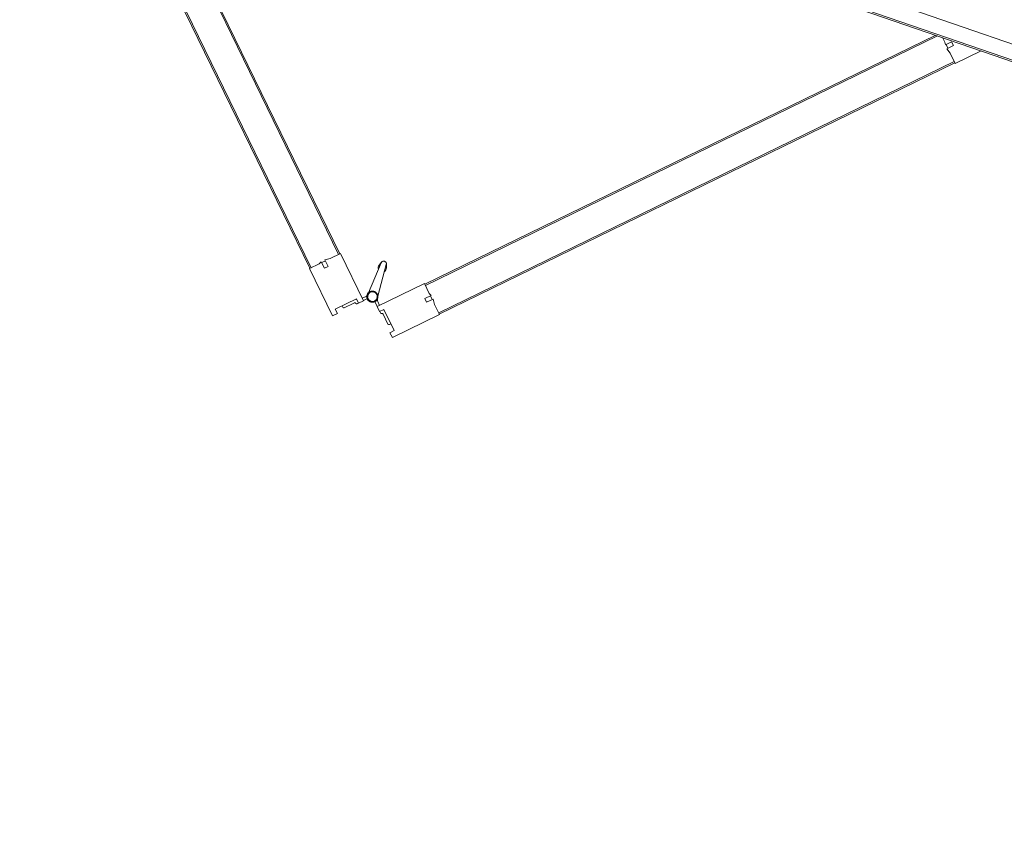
# Model space of a CAD drawing. Header units: millimetres. Extents: x 1512 to 2105, y 794 to 1149.
# Tile 94 of 256: x 1831.59 to 1833.02, y 849.69 to 850.86. Entities that reach past the tile are written whole.
import ezdxf

# ---------------------------------------------------------------- set-up
doc = ezdxf.new("R2010")
doc.units = ezdxf.units.MM
doc.layers.add('A-DOOR', color=31, linetype='Continuous', lineweight=9)

# ---------------------------------------------------------------- blocks, each defined once
blk = doc.blocks.new('5-panel_Bi-fold_external_door_10806 - Type 1-235262-دوم')
at = {"layer": 'A-DOOR'}
for p, q in [((2.581, -0.0516), (-2.331, -0.0516)), ((-2.331, -0.0737), (2.581, -0.0737)), ((-2.331, -0.0759), (2.581, -0.0759)), ((-2.2239, -0.0757), (-1.6432, -0.6565)), ((-2.2211, -0.0757), (-1.6417, -0.655)), ((-0.9303, -0.0755), (-1.5114, -0.6566)), ((-0.9275, -0.0755), (-1.51, -0.658)), ((-0.9199, -0.0755), (-0.9147, -0.0807)), ((-0.9147, -0.0807), (-0.9126, -0.0842)), ((-0.9126, -0.0842), (-0.9055, -0.0771)), ((-0.9118, -0.0835), (-0.9076, -0.0877)), ((-0.9012, -0.0814), (-0.9086, -0.0887)), ((-0.9055, -0.0771), (-0.9012, -0.0814)), ((-0.8905, -0.1049), (-0.861, -0.0755)), ((-0.9086, -0.0887), (-0.902, -0.0933)), ((-0.902, -0.0933), (-0.8905, -0.1049)), ((-2.262, -0.1027), (-1.6757, -0.689)), ((-2.2606, -0.1012), (-1.6743, -0.6876)), ((-0.8926, -0.1027), (-1.4789, -0.6891)), ((-0.8912, -0.1042), (-1.4775, -0.6905)), ((-0.8926, -0.1027), (-0.8912, -0.1042)), ((-1.641, -0.6543), (-1.6526, -0.6659)), ((-1.5873, -0.7081), (-1.641, -0.6543)), ((-1.5811, -0.648), (-1.5844, -0.695)), ((-1.5809, -0.647), (-1.5827, -0.6523)), ((-1.5827, -0.6523), (-1.5809, -0.647)), ((-1.5811, -0.648), (-1.5827, -0.6523)), ((-1.581, -0.6474), (-1.5809, -0.647)), ((-1.5714, -0.6523), (-1.5733, -0.647)), ((-1.5732, -0.6474), (-1.5733, -0.647)), ((-1.5733, -0.647), (-1.5714, -0.6523)), ((-1.5731, -0.648), (-1.5714, -0.6523)), ((-1.5698, -0.695), (-1.5731, -0.648)), ((-1.6526, -0.6659), (-1.6592, -0.6705)), ((-1.6417, -0.655), (-1.6432, -0.6565)), ((-1.5121, -0.6558), (-1.5659, -0.7096)), ((-1.501, -0.667), (-1.5121, -0.6558)), ((-1.51, -0.658), (-1.5114, -0.6566)), ((-1.4974, -0.6691), (-1.501, -0.667)), ((-1.6652, -0.6785), (-1.6764, -0.6897)), ((-1.6632, -0.675), (-1.6652, -0.6785)), ((-1.6561, -0.6821), (-1.6632, -0.675)), ((-1.6582, -0.6715), (-1.6624, -0.6757)), ((-1.6592, -0.6705), (-1.6518, -0.6779)), ((-1.6518, -0.6779), (-1.6561, -0.6821)), ((-1.5045, -0.6762), (-1.4974, -0.6691)), ((-1.5003, -0.6804), (-1.5045, -0.6762)), ((-1.493, -0.6731), (-1.5003, -0.6804)), ((-1.4939, -0.6741), (-1.4982, -0.6698)), ((-1.4883, -0.6797), (-1.493, -0.6731)), ((-1.4768, -0.6912), (-1.4883, -0.6797)), ((-1.6764, -0.6897), (-1.6227, -0.7434)), ((-1.6743, -0.6876), (-1.6757, -0.689)), ((-1.5305, -0.7449), (-1.4768, -0.6912)), ((-1.4775, -0.6905), (-1.4789, -0.6891)), ((-1.6219, -0.7328), (-1.5979, -0.7088)), ((-1.5979, -0.7088), (-1.593, -0.7137)), ((-1.593, -0.7137), (-1.5873, -0.7081)), ((-1.5858, -0.701), (-1.5901, -0.7052)), ((-1.5875, -0.7079), (-1.5821, -0.7025)), ((-1.5713, -0.7039), (-1.5657, -0.7094)), ((-1.5631, -0.7068), (-1.5673, -0.7025)), ((-1.5659, -0.7096), (-1.5602, -0.7153)), ((-1.5602, -0.7153), (-1.5553, -0.7103)), ((-1.5553, -0.7103), (-1.5312, -0.7343)), ((-1.6142, -0.7251), (-1.6124, -0.7268)), ((-1.6142, -0.7251), (-1.6124, -0.7268)), ((-1.6142, -0.7251), (-1.6124, -0.7268)), ((-1.6103, -0.7268), (-1.5992, -0.7157)), ((-1.5946, -0.715), (-1.5931, -0.7136)), ((-1.56, -0.7151), (-1.5586, -0.7165)), ((-1.554, -0.7173), (-1.5429, -0.7284)), ((-1.6227, -0.7434), (-1.617, -0.7378)), ((-1.617, -0.7378), (-1.6219, -0.7328)), ((-1.5407, -0.7284), (-1.539, -0.7266)), ((-1.5407, -0.7284), (-1.539, -0.7266)), ((-1.5407, -0.7284), (-1.539, -0.7266)), ((-1.5312, -0.7343), (-1.5362, -0.7393)), ((-1.5362, -0.7393), (-1.5305, -0.7449))]:
    blk.add_line(p, q, dxfattribs=at)
at = {"layer": 'A-DOOR', "flags": 128}
for points in [[(-1.5771, -0.6903), (-1.5774, -0.6903), (-1.5777, -0.6904), (-1.578, -0.6904), (-1.5784, -0.6904), (-1.5787, -0.6905), (-1.579, -0.6906), (-1.5793, -0.6907), (-1.5796, -0.6907), (-1.5799, -0.6909), (-1.5802, -0.691), (-1.5805, -0.6911), (-1.5808, -0.6912), (-1.5811, -0.6914), (-1.5813, -0.6916), (-1.5816, -0.6917), (-1.5819, -0.6919), (-1.5821, -0.6921), (-1.5824, -0.6923), (-1.5826, -0.6925), (-1.5828, -0.6928), (-1.583, -0.693), (-1.5832, -0.6932), (-1.5834, -0.6935), (-1.5836, -0.6938), (-1.5838, -0.694), (-1.584, -0.6943), (-1.5841, -0.6946), (-1.5843, -0.6949), (-1.5844, -0.6951), (-1.5845, -0.6954), (-1.5846, -0.6957), (-1.5847, -0.696), (-1.5848, -0.6964), (-1.5849, -0.6967), (-1.585, -0.697), (-1.585, -0.6973), (-1.585, -0.6976), (-1.5851, -0.6979), (-1.5851, -0.6983), (-1.5851, -0.6986), (-1.5851, -0.6989), (-1.585, -0.6992), (-1.585, -0.6995), (-1.5849, -0.6998), (-1.5849, -0.7002), (-1.5848, -0.7005), (-1.5847, -0.7008), (-1.5846, -0.7011)], [(-1.5771, -0.6903), (-1.5774, -0.6903), (-1.5777, -0.6904), (-1.578, -0.6904), (-1.5784, -0.6904), (-1.5787, -0.6905), (-1.579, -0.6906), (-1.5793, -0.6907), (-1.5796, -0.6907), (-1.5799, -0.6909), (-1.5802, -0.691), (-1.5805, -0.6911), (-1.5808, -0.6912), (-1.5811, -0.6914), (-1.5813, -0.6916), (-1.5816, -0.6917), (-1.5819, -0.6919), (-1.5821, -0.6921), (-1.5824, -0.6923), (-1.5826, -0.6925), (-1.5828, -0.6928), (-1.583, -0.693), (-1.5832, -0.6932), (-1.5834, -0.6935), (-1.5836, -0.6938), (-1.5838, -0.694), (-1.584, -0.6943), (-1.5841, -0.6946), (-1.5843, -0.6949), (-1.5844, -0.6951), (-1.5845, -0.6954), (-1.5846, -0.6957), (-1.5847, -0.696), (-1.5848, -0.6964), (-1.5849, -0.6967), (-1.585, -0.697), (-1.585, -0.6973), (-1.585, -0.6976), (-1.5851, -0.6979), (-1.5851, -0.6983), (-1.5851, -0.6986), (-1.5851, -0.6989), (-1.585, -0.6992), (-1.585, -0.6995), (-1.5849, -0.6998), (-1.5849, -0.7002), (-1.5848, -0.7005), (-1.5847, -0.7008), (-1.5846, -0.7011), (-1.5845, -0.7014), (-1.5844, -0.7017), (-1.5842, -0.702), (-1.5841, -0.7022), (-1.5839, -0.7025), (-1.5837, -0.7028), (-1.5836, -0.7031), (-1.5834, -0.7033), (-1.5832, -0.7036), (-1.5829, -0.7038), (-1.5827, -0.704), (-1.5825, -0.7042), (-1.5822, -0.7045), (-1.582, -0.7047), (-1.5817, -0.7048), (-1.5815, -0.705), (-1.5812, -0.7052), (-1.5809, -0.7054), (-1.5806, -0.7055), (-1.5804, -0.7056), (-1.5801, -0.7058), (-1.5798, -0.7059), (-1.5795, -0.706), (-1.5792, -0.7061), (-1.5788, -0.7061), (-1.5785, -0.7062), (-1.5782, -0.7063), (-1.5779, -0.7063), (-1.5776, -0.7063), (-1.5773, -0.7063), (-1.5771, -0.7063)], [(-1.5771, -0.6903), (-1.5774, -0.6903), (-1.5777, -0.6904), (-1.578, -0.6904), (-1.5784, -0.6904), (-1.5787, -0.6905), (-1.579, -0.6906), (-1.5793, -0.6907), (-1.5796, -0.6907), (-1.5799, -0.6909), (-1.5802, -0.691), (-1.5805, -0.6911), (-1.5808, -0.6912), (-1.5811, -0.6914), (-1.5813, -0.6916), (-1.5816, -0.6917), (-1.5819, -0.6919), (-1.5821, -0.6921), (-1.5824, -0.6923), (-1.5826, -0.6925), (-1.5828, -0.6928), (-1.583, -0.693), (-1.5832, -0.6932), (-1.5834, -0.6935), (-1.5836, -0.6938), (-1.5838, -0.694), (-1.584, -0.6943), (-1.5841, -0.6946), (-1.5843, -0.6949), (-1.5844, -0.6951), (-1.5845, -0.6954), (-1.5846, -0.6957), (-1.5847, -0.696), (-1.5848, -0.6964), (-1.5849, -0.6967), (-1.585, -0.697), (-1.585, -0.6973), (-1.585, -0.6976), (-1.5851, -0.6979), (-1.5851, -0.6983), (-1.5851, -0.6986), (-1.5851, -0.6989), (-1.585, -0.6992), (-1.585, -0.6995), (-1.5849, -0.6998), (-1.5849, -0.7002), (-1.5848, -0.7005), (-1.5847, -0.7008), (-1.5846, -0.7011)], [(-1.5771, -0.6903), (-1.5774, -0.6903), (-1.5777, -0.6904), (-1.578, -0.6904), (-1.5784, -0.6904), (-1.5787, -0.6905), (-1.579, -0.6906), (-1.5793, -0.6907), (-1.5796, -0.6907), (-1.5799, -0.6909), (-1.5802, -0.691), (-1.5805, -0.6911), (-1.5808, -0.6912), (-1.5811, -0.6914), (-1.5813, -0.6916), (-1.5816, -0.6917), (-1.5819, -0.6919), (-1.5821, -0.6921), (-1.5824, -0.6923), (-1.5826, -0.6925), (-1.5828, -0.6928), (-1.583, -0.693), (-1.5832, -0.6932), (-1.5834, -0.6935), (-1.5836, -0.6938), (-1.5838, -0.694), (-1.584, -0.6943), (-1.5841, -0.6946), (-1.5843, -0.6949), (-1.5844, -0.6951), (-1.5845, -0.6954), (-1.5846, -0.6957), (-1.5847, -0.696), (-1.5848, -0.6964), (-1.5849, -0.6967), (-1.585, -0.697), (-1.585, -0.6973), (-1.585, -0.6976), (-1.5851, -0.6979), (-1.5851, -0.6983), (-1.5851, -0.6986), (-1.5851, -0.6989), (-1.585, -0.6992), (-1.585, -0.6995), (-1.5849, -0.6998), (-1.5849, -0.7002), (-1.5848, -0.7005), (-1.5847, -0.7008), (-1.5846, -0.7011)], [(-1.5771, -0.6903), (-1.5774, -0.6903), (-1.5777, -0.6904), (-1.578, -0.6904), (-1.5784, -0.6904), (-1.5787, -0.6905), (-1.579, -0.6906), (-1.5793, -0.6907), (-1.5796, -0.6907), (-1.5799, -0.6909), (-1.5802, -0.691), (-1.5805, -0.6911), (-1.5808, -0.6912), (-1.5811, -0.6914), (-1.5813, -0.6916), (-1.5816, -0.6917), (-1.5819, -0.6919), (-1.5821, -0.6921), (-1.5824, -0.6923), (-1.5826, -0.6925), (-1.5828, -0.6928), (-1.583, -0.693), (-1.5832, -0.6932), (-1.5834, -0.6935), (-1.5836, -0.6938), (-1.5838, -0.694), (-1.584, -0.6943), (-1.5841, -0.6946), (-1.5843, -0.6949), (-1.5844, -0.6951), (-1.5845, -0.6954), (-1.5846, -0.6957), (-1.5847, -0.696), (-1.5848, -0.6964), (-1.5849, -0.6967), (-1.585, -0.697), (-1.585, -0.6973), (-1.585, -0.6976), (-1.5851, -0.6979), (-1.5851, -0.6983), (-1.5851, -0.6986), (-1.5851, -0.6989), (-1.585, -0.6992), (-1.585, -0.6995), (-1.5849, -0.6998), (-1.5849, -0.7002), (-1.5848, -0.7005), (-1.5847, -0.7008), (-1.5846, -0.7011)], [(-1.5845, -0.6954), (-1.5846, -0.6957), (-1.5847, -0.696), (-1.5848, -0.6964), (-1.5849, -0.6967), (-1.585, -0.697), (-1.585, -0.6973), (-1.585, -0.6976), (-1.5851, -0.6979), (-1.5851, -0.6983), (-1.5851, -0.6986), (-1.5851, -0.6989), (-1.585, -0.6992), (-1.585, -0.6995), (-1.5849, -0.6998), (-1.5849, -0.7002), (-1.5848, -0.7005), (-1.5847, -0.7008), (-1.5846, -0.7011)], [(-1.5845, -0.6954), (-1.5846, -0.6957), (-1.5847, -0.696), (-1.5848, -0.6964), (-1.5849, -0.6967), (-1.585, -0.697), (-1.585, -0.6973), (-1.585, -0.6976), (-1.5851, -0.6979), (-1.5851, -0.6983), (-1.5851, -0.6986), (-1.5851, -0.6989), (-1.585, -0.6992), (-1.585, -0.6995), (-1.5849, -0.6998), (-1.5849, -0.7002), (-1.5848, -0.7005), (-1.5847, -0.7008), (-1.5846, -0.7011)], [(-1.5845, -0.6954), (-1.5846, -0.6957), (-1.5847, -0.696), (-1.5848, -0.6964), (-1.5849, -0.6967), (-1.585, -0.697), (-1.585, -0.6973), (-1.585, -0.6976), (-1.5851, -0.6979), (-1.5851, -0.6983), (-1.5851, -0.6986), (-1.5851, -0.6989), (-1.585, -0.6992), (-1.585, -0.6995), (-1.5849, -0.6998), (-1.5849, -0.7002), (-1.5848, -0.7005), (-1.5847, -0.7008), (-1.5846, -0.7011)], [(-1.5845, -0.6954), (-1.5846, -0.6957), (-1.5847, -0.696), (-1.5848, -0.6964), (-1.5849, -0.6967), (-1.585, -0.697), (-1.585, -0.6973), (-1.585, -0.6976), (-1.5851, -0.6979), (-1.5851, -0.6983), (-1.5851, -0.6986), (-1.5851, -0.6989), (-1.585, -0.6992), (-1.585, -0.6995), (-1.5849, -0.6998), (-1.5849, -0.7002), (-1.5848, -0.7005), (-1.5847, -0.7008), (-1.5846, -0.7011)], [(-1.5845, -0.6954), (-1.5846, -0.6957), (-1.5847, -0.696), (-1.5848, -0.6964), (-1.5849, -0.6967), (-1.585, -0.697), (-1.585, -0.6973), (-1.585, -0.6976), (-1.5851, -0.6979), (-1.5851, -0.6983), (-1.5851, -0.6986), (-1.5851, -0.6989), (-1.585, -0.6992), (-1.585, -0.6995), (-1.5849, -0.6998), (-1.5849, -0.7002), (-1.5848, -0.7005), (-1.5847, -0.7008), (-1.5846, -0.7011)], [(-1.5845, -0.6954), (-1.5846, -0.6957), (-1.5847, -0.696), (-1.5848, -0.6964), (-1.5849, -0.6967), (-1.585, -0.697), (-1.585, -0.6973), (-1.585, -0.6976), (-1.5851, -0.6979), (-1.5851, -0.6983), (-1.5851, -0.6986), (-1.5851, -0.6989), (-1.585, -0.6992), (-1.585, -0.6995), (-1.5849, -0.6998), (-1.5849, -0.7002), (-1.5848, -0.7005), (-1.5847, -0.7008), (-1.5846, -0.7011)], [(-1.5845, -0.6954), (-1.5846, -0.6957), (-1.5847, -0.696), (-1.5848, -0.6964), (-1.5849, -0.6967), (-1.585, -0.697), (-1.585, -0.6973), (-1.585, -0.6976), (-1.5851, -0.6979), (-1.5851, -0.6983), (-1.5851, -0.6986), (-1.5851, -0.6989), (-1.585, -0.6992), (-1.585, -0.6995), (-1.5849, -0.6998), (-1.5849, -0.7002), (-1.5848, -0.7005), (-1.5847, -0.7008), (-1.5846, -0.7011)], [(-1.5845, -0.6954), (-1.5846, -0.6957), (-1.5847, -0.696), (-1.5848, -0.6964), (-1.5849, -0.6967), (-1.585, -0.697), (-1.585, -0.6973), (-1.585, -0.6976), (-1.5851, -0.6979), (-1.5851, -0.6983), (-1.5851, -0.6986), (-1.5851, -0.6989), (-1.585, -0.6992), (-1.585, -0.6995), (-1.5849, -0.6998), (-1.5849, -0.7002), (-1.5848, -0.7005), (-1.5847, -0.7008), (-1.5846, -0.7011)], [(-1.5845, -0.6954), (-1.5846, -0.6957), (-1.5847, -0.696), (-1.5848, -0.6964), (-1.5849, -0.6967), (-1.585, -0.697), (-1.585, -0.6973), (-1.585, -0.6976), (-1.5851, -0.6979), (-1.5851, -0.6983), (-1.5851, -0.6986), (-1.5851, -0.6989), (-1.585, -0.6992), (-1.585, -0.6995), (-1.5849, -0.6998), (-1.5849, -0.7002), (-1.5848, -0.7005), (-1.5847, -0.7008), (-1.5846, -0.7011)], [(-1.5741, -0.6909), (-1.5744, -0.6908), (-1.5747, -0.6907), (-1.575, -0.6906), (-1.5753, -0.6905), (-1.5756, -0.6905), (-1.576, -0.6904), (-1.5763, -0.6904), (-1.5766, -0.6904), (-1.5769, -0.6903), (-1.5771, -0.6903)], [(-1.5771, -0.7063), (-1.5768, -0.7063), (-1.5764, -0.7063), (-1.5761, -0.7063), (-1.5758, -0.7062), (-1.5755, -0.7062), (-1.5752, -0.7061), (-1.5749, -0.706), (-1.5746, -0.7059), (-1.5743, -0.7058), (-1.574, -0.7057), (-1.5737, -0.7056), (-1.5734, -0.7054), (-1.5731, -0.7053), (-1.5728, -0.7051), (-1.5726, -0.7049), (-1.5723, -0.7048), (-1.5721, -0.7046), (-1.5718, -0.7044), (-1.5716, -0.7041), (-1.5713, -0.7039), (-1.5711, -0.7037), (-1.5709, -0.7034), (-1.5707, -0.7032), (-1.5705, -0.7029), (-1.5704, -0.7027), (-1.5702, -0.7024), (-1.57, -0.7021), (-1.5699, -0.7018), (-1.5697, -0.7015), (-1.5696, -0.7012), (-1.5695, -0.7009), (-1.5694, -0.7006), (-1.5693, -0.7003), (-1.5693, -0.7), (-1.5692, -0.6997), (-1.5692, -0.6994), (-1.5691, -0.6991), (-1.5691, -0.6987), (-1.5691, -0.6984), (-1.5691, -0.6981), (-1.5691, -0.6978), (-1.5691, -0.6975), (-1.5692, -0.6972), (-1.5692, -0.6968), (-1.5693, -0.6965), (-1.5694, -0.6962), (-1.5695, -0.6959), (-1.5696, -0.6956), (-1.5697, -0.6953), (-1.5698, -0.695), (-1.5699, -0.6947), (-1.5701, -0.6944), (-1.5703, -0.6942), (-1.5704, -0.6939), (-1.5706, -0.6936), (-1.5708, -0.6934), (-1.571, -0.6931), (-1.5712, -0.6929), (-1.5714, -0.6927), (-1.5717, -0.6924), (-1.5719, -0.6922), (-1.5722, -0.692), (-1.5724, -0.6918), (-1.5727, -0.6917), (-1.573, -0.6915), (-1.5732, -0.6913), (-1.5735, -0.6912), (-1.5738, -0.691), (-1.5741, -0.6909), (-1.5744, -0.6908), (-1.5747, -0.6907), (-1.575, -0.6906), (-1.5753, -0.6905), (-1.5756, -0.6905), (-1.576, -0.6904), (-1.5763, -0.6904), (-1.5766, -0.6904), (-1.5769, -0.6903), (-1.5771, -0.6903)], [(-1.5741, -0.6909), (-1.5744, -0.6908), (-1.5747, -0.6907), (-1.575, -0.6906), (-1.5753, -0.6905), (-1.5756, -0.6905), (-1.576, -0.6904), (-1.5763, -0.6904), (-1.5766, -0.6904), (-1.5769, -0.6903), (-1.5771, -0.6903)], [(-1.5741, -0.6909), (-1.5744, -0.6908), (-1.5747, -0.6907), (-1.575, -0.6906), (-1.5753, -0.6905), (-1.5756, -0.6905), (-1.576, -0.6904), (-1.5763, -0.6904), (-1.5766, -0.6904), (-1.5769, -0.6903), (-1.5771, -0.6903)], [(-1.5741, -0.6909), (-1.5744, -0.6908), (-1.5747, -0.6907), (-1.575, -0.6906), (-1.5753, -0.6905), (-1.5756, -0.6905), (-1.576, -0.6904), (-1.5763, -0.6904), (-1.5766, -0.6904), (-1.5769, -0.6903), (-1.5771, -0.6903)], [(-1.5771, -0.7063), (-1.5768, -0.7063), (-1.5764, -0.7063), (-1.5761, -0.7063), (-1.5758, -0.7062), (-1.5755, -0.7062), (-1.5752, -0.7061), (-1.5749, -0.706), (-1.5746, -0.7059), (-1.5743, -0.7058), (-1.574, -0.7057), (-1.5737, -0.7056), (-1.5734, -0.7054), (-1.5731, -0.7053), (-1.5728, -0.7051), (-1.5726, -0.7049), (-1.5723, -0.7048), (-1.5721, -0.7046), (-1.5718, -0.7044), (-1.5716, -0.7041), (-1.5713, -0.7039), (-1.5711, -0.7037), (-1.5709, -0.7034), (-1.5707, -0.7032), (-1.5705, -0.7029), (-1.5704, -0.7027), (-1.5702, -0.7024), (-1.57, -0.7021), (-1.5699, -0.7018), (-1.5697, -0.7015), (-1.5696, -0.7012), (-1.5695, -0.7009), (-1.5694, -0.7006), (-1.5693, -0.7003), (-1.5693, -0.7), (-1.5692, -0.6997), (-1.5692, -0.6994), (-1.5691, -0.6991), (-1.5691, -0.6987), (-1.5691, -0.6984), (-1.5691, -0.6981), (-1.5691, -0.6978), (-1.5691, -0.6975), (-1.5692, -0.6972), (-1.5692, -0.6968), (-1.5693, -0.6965), (-1.5694, -0.6962), (-1.5695, -0.6959), (-1.5696, -0.6956), (-1.5697, -0.6953), (-1.5698, -0.695), (-1.5699, -0.6947), (-1.5701, -0.6944), (-1.5703, -0.6942), (-1.5704, -0.6939), (-1.5706, -0.6936), (-1.5708, -0.6934), (-1.571, -0.6931), (-1.5712, -0.6929), (-1.5714, -0.6927), (-1.5717, -0.6924), (-1.5719, -0.6922), (-1.5722, -0.692), (-1.5724, -0.6918), (-1.5727, -0.6917), (-1.573, -0.6915), (-1.5732, -0.6913), (-1.5735, -0.6912), (-1.5738, -0.691)], [(-1.5771, -0.7063), (-1.5768, -0.7063), (-1.5764, -0.7063), (-1.5761, -0.7063), (-1.5758, -0.7062), (-1.5755, -0.7062), (-1.5752, -0.7061), (-1.5749, -0.706), (-1.5746, -0.7059), (-1.5743, -0.7058), (-1.574, -0.7057), (-1.5737, -0.7056), (-1.5734, -0.7054), (-1.5731, -0.7053), (-1.5728, -0.7051), (-1.5726, -0.7049), (-1.5723, -0.7048), (-1.5721, -0.7046), (-1.5718, -0.7044), (-1.5716, -0.7041), (-1.5713, -0.7039), (-1.5711, -0.7037), (-1.5709, -0.7034), (-1.5707, -0.7032), (-1.5705, -0.7029), (-1.5704, -0.7027), (-1.5702, -0.7024), (-1.57, -0.7021), (-1.5699, -0.7018), (-1.5697, -0.7015), (-1.5696, -0.7012), (-1.5695, -0.7009), (-1.5694, -0.7006), (-1.5693, -0.7003), (-1.5693, -0.7), (-1.5692, -0.6997), (-1.5692, -0.6994), (-1.5691, -0.6991), (-1.5691, -0.6987), (-1.5691, -0.6984), (-1.5691, -0.6981), (-1.5691, -0.6978), (-1.5691, -0.6975), (-1.5692, -0.6972), (-1.5692, -0.6968), (-1.5693, -0.6965), (-1.5694, -0.6962), (-1.5695, -0.6959), (-1.5696, -0.6956), (-1.5697, -0.6953), (-1.5698, -0.695), (-1.5699, -0.6947), (-1.5701, -0.6944), (-1.5703, -0.6942), (-1.5704, -0.6939), (-1.5706, -0.6936), (-1.5708, -0.6934), (-1.571, -0.6931), (-1.5712, -0.6929), (-1.5714, -0.6927), (-1.5717, -0.6924), (-1.5719, -0.6922), (-1.5722, -0.692), (-1.5724, -0.6918), (-1.5727, -0.6917), (-1.573, -0.6915), (-1.5732, -0.6913), (-1.5735, -0.6912), (-1.5738, -0.691)], [(-1.5771, -0.7063), (-1.5768, -0.7063), (-1.5764, -0.7063), (-1.5761, -0.7063), (-1.5758, -0.7062), (-1.5755, -0.7062), (-1.5752, -0.7061), (-1.5749, -0.706), (-1.5746, -0.7059), (-1.5743, -0.7058), (-1.574, -0.7057), (-1.5737, -0.7056), (-1.5734, -0.7054), (-1.5731, -0.7053), (-1.5728, -0.7051), (-1.5726, -0.7049), (-1.5723, -0.7048), (-1.5721, -0.7046), (-1.5718, -0.7044), (-1.5716, -0.7041), (-1.5713, -0.7039), (-1.5711, -0.7037), (-1.5709, -0.7034), (-1.5707, -0.7032), (-1.5705, -0.7029), (-1.5704, -0.7027), (-1.5702, -0.7024), (-1.57, -0.7021), (-1.5699, -0.7018), (-1.5697, -0.7015), (-1.5696, -0.7012), (-1.5695, -0.7009), (-1.5694, -0.7006), (-1.5693, -0.7003), (-1.5693, -0.7), (-1.5692, -0.6997), (-1.5692, -0.6994), (-1.5691, -0.6991), (-1.5691, -0.6987), (-1.5691, -0.6984), (-1.5691, -0.6981), (-1.5691, -0.6978), (-1.5691, -0.6975), (-1.5692, -0.6972), (-1.5692, -0.6968), (-1.5693, -0.6965), (-1.5694, -0.6962), (-1.5695, -0.6959), (-1.5696, -0.6956), (-1.5697, -0.6953), (-1.5698, -0.695), (-1.5699, -0.6947), (-1.5701, -0.6944), (-1.5703, -0.6942), (-1.5704, -0.6939), (-1.5706, -0.6936), (-1.5708, -0.6934), (-1.571, -0.6931), (-1.5712, -0.6929), (-1.5714, -0.6927), (-1.5717, -0.6924), (-1.5719, -0.6922), (-1.5722, -0.692), (-1.5724, -0.6918), (-1.5727, -0.6917), (-1.573, -0.6915), (-1.5732, -0.6913), (-1.5735, -0.6912), (-1.5738, -0.691)], [(-1.5771, -0.7063), (-1.5768, -0.7063), (-1.5764, -0.7063), (-1.5761, -0.7063), (-1.5758, -0.7062), (-1.5755, -0.7062), (-1.5752, -0.7061), (-1.5749, -0.706), (-1.5746, -0.7059), (-1.5743, -0.7058), (-1.574, -0.7057), (-1.5737, -0.7056), (-1.5734, -0.7054), (-1.5731, -0.7053), (-1.5728, -0.7051), (-1.5726, -0.7049), (-1.5723, -0.7048), (-1.5721, -0.7046), (-1.5718, -0.7044), (-1.5716, -0.7041), (-1.5713, -0.7039), (-1.5711, -0.7037), (-1.5709, -0.7034), (-1.5707, -0.7032), (-1.5705, -0.7029), (-1.5704, -0.7027), (-1.5702, -0.7024), (-1.57, -0.7021), (-1.5699, -0.7018), (-1.5697, -0.7015), (-1.5696, -0.7012), (-1.5695, -0.7009), (-1.5694, -0.7006), (-1.5693, -0.7003), (-1.5693, -0.7), (-1.5692, -0.6997), (-1.5692, -0.6994), (-1.5691, -0.6991), (-1.5691, -0.6987), (-1.5691, -0.6984), (-1.5691, -0.6981), (-1.5691, -0.6978), (-1.5691, -0.6975), (-1.5692, -0.6972), (-1.5692, -0.6968), (-1.5693, -0.6965), (-1.5694, -0.6962), (-1.5695, -0.6959), (-1.5696, -0.6956), (-1.5697, -0.6953), (-1.5698, -0.695), (-1.5699, -0.6947), (-1.5701, -0.6944), (-1.5703, -0.6942), (-1.5704, -0.6939), (-1.5706, -0.6936), (-1.5708, -0.6934), (-1.571, -0.6931), (-1.5712, -0.6929), (-1.5714, -0.6927), (-1.5717, -0.6924), (-1.5719, -0.6922), (-1.5722, -0.692), (-1.5724, -0.6918), (-1.5727, -0.6917), (-1.573, -0.6915), (-1.5732, -0.6913), (-1.5735, -0.6912), (-1.5738, -0.691)], [(-1.5702, -0.7024), (-1.57, -0.7021), (-1.5699, -0.7018), (-1.5697, -0.7015), (-1.5696, -0.7012), (-1.5695, -0.7009), (-1.5694, -0.7006), (-1.5693, -0.7003), (-1.5693, -0.7), (-1.5692, -0.6997), (-1.5692, -0.6994), (-1.5691, -0.6991), (-1.5691, -0.6987), (-1.5691, -0.6984), (-1.5691, -0.6981), (-1.5691, -0.6978), (-1.5691, -0.6975), (-1.5692, -0.6972), (-1.5692, -0.6968), (-1.5693, -0.6965), (-1.5694, -0.6962), (-1.5695, -0.6959), (-1.5696, -0.6956), (-1.5697, -0.6953)], [(-1.57, -0.7021), (-1.5699, -0.7018), (-1.5697, -0.7015), (-1.5696, -0.7012), (-1.5695, -0.7009), (-1.5694, -0.7006), (-1.5693, -0.7003), (-1.5693, -0.7), (-1.5692, -0.6997), (-1.5692, -0.6994), (-1.5691, -0.6991), (-1.5691, -0.6987), (-1.5691, -0.6984), (-1.5691, -0.6981), (-1.5691, -0.6978), (-1.5691, -0.6975), (-1.5692, -0.6972), (-1.5692, -0.6968), (-1.5693, -0.6965), (-1.5694, -0.6962), (-1.5695, -0.6959), (-1.5696, -0.6956), (-1.5697, -0.6953)], [(-1.57, -0.7021), (-1.5699, -0.7018), (-1.5697, -0.7015), (-1.5696, -0.7012), (-1.5695, -0.7009), (-1.5694, -0.7006), (-1.5693, -0.7003), (-1.5693, -0.7), (-1.5692, -0.6997), (-1.5692, -0.6994), (-1.5691, -0.6991), (-1.5691, -0.6987), (-1.5691, -0.6984), (-1.5691, -0.6981), (-1.5691, -0.6978), (-1.5691, -0.6975), (-1.5692, -0.6972), (-1.5692, -0.6968), (-1.5693, -0.6965), (-1.5694, -0.6962), (-1.5695, -0.6959), (-1.5696, -0.6956), (-1.5697, -0.6953)], [(-1.57, -0.7021), (-1.5699, -0.7018), (-1.5697, -0.7015), (-1.5696, -0.7012), (-1.5695, -0.7009), (-1.5694, -0.7006), (-1.5693, -0.7003), (-1.5693, -0.7), (-1.5692, -0.6997), (-1.5692, -0.6994), (-1.5691, -0.6991), (-1.5691, -0.6987), (-1.5691, -0.6984), (-1.5691, -0.6981), (-1.5691, -0.6978), (-1.5691, -0.6975), (-1.5692, -0.6972), (-1.5692, -0.6968), (-1.5693, -0.6965), (-1.5694, -0.6962), (-1.5695, -0.6959), (-1.5696, -0.6956), (-1.5697, -0.6953)], [(-1.57, -0.7021), (-1.5699, -0.7018), (-1.5697, -0.7015), (-1.5696, -0.7012), (-1.5695, -0.7009), (-1.5694, -0.7006), (-1.5693, -0.7003), (-1.5693, -0.7), (-1.5692, -0.6997), (-1.5692, -0.6994), (-1.5691, -0.6991), (-1.5691, -0.6987), (-1.5691, -0.6984), (-1.5691, -0.6981), (-1.5691, -0.6978), (-1.5691, -0.6975), (-1.5692, -0.6972), (-1.5692, -0.6968), (-1.5693, -0.6965), (-1.5694, -0.6962), (-1.5695, -0.6959), (-1.5696, -0.6956), (-1.5697, -0.6953)], [(-1.57, -0.7021), (-1.5699, -0.7018), (-1.5697, -0.7015), (-1.5696, -0.7012), (-1.5695, -0.7009), (-1.5694, -0.7006), (-1.5693, -0.7003), (-1.5693, -0.7), (-1.5692, -0.6997), (-1.5692, -0.6994), (-1.5691, -0.6991), (-1.5691, -0.6987), (-1.5691, -0.6984), (-1.5691, -0.6981), (-1.5691, -0.6978), (-1.5691, -0.6975), (-1.5692, -0.6972), (-1.5692, -0.6968), (-1.5693, -0.6965), (-1.5694, -0.6962), (-1.5695, -0.6959), (-1.5696, -0.6956), (-1.5697, -0.6953)], [(-1.57, -0.7021), (-1.5699, -0.7018), (-1.5697, -0.7015), (-1.5696, -0.7012), (-1.5695, -0.7009), (-1.5694, -0.7006), (-1.5693, -0.7003), (-1.5693, -0.7), (-1.5692, -0.6997), (-1.5692, -0.6994), (-1.5691, -0.6991), (-1.5691, -0.6987), (-1.5691, -0.6984), (-1.5691, -0.6981), (-1.5691, -0.6978), (-1.5691, -0.6975), (-1.5692, -0.6972), (-1.5692, -0.6968), (-1.5693, -0.6965), (-1.5694, -0.6962), (-1.5695, -0.6959), (-1.5696, -0.6956), (-1.5697, -0.6953)], [(-1.57, -0.7021), (-1.5699, -0.7018), (-1.5697, -0.7015), (-1.5696, -0.7012), (-1.5695, -0.7009), (-1.5694, -0.7006), (-1.5693, -0.7003), (-1.5693, -0.7), (-1.5692, -0.6997), (-1.5692, -0.6994), (-1.5691, -0.6991), (-1.5691, -0.6987), (-1.5691, -0.6984), (-1.5691, -0.6981), (-1.5691, -0.6978), (-1.5691, -0.6975), (-1.5692, -0.6972), (-1.5692, -0.6968), (-1.5693, -0.6965), (-1.5694, -0.6962), (-1.5695, -0.6959), (-1.5696, -0.6956), (-1.5697, -0.6953)], [(-1.57, -0.7021), (-1.5699, -0.7018), (-1.5697, -0.7015), (-1.5696, -0.7012), (-1.5695, -0.7009), (-1.5694, -0.7006), (-1.5693, -0.7003), (-1.5693, -0.7), (-1.5692, -0.6997), (-1.5692, -0.6994), (-1.5691, -0.6991), (-1.5691, -0.6987), (-1.5691, -0.6984), (-1.5691, -0.6981), (-1.5691, -0.6978), (-1.5691, -0.6975), (-1.5692, -0.6972), (-1.5692, -0.6968), (-1.5693, -0.6965), (-1.5694, -0.6962), (-1.5695, -0.6959), (-1.5696, -0.6956), (-1.5697, -0.6953)], [(-1.5832, -0.7036), (-1.5829, -0.7038), (-1.5827, -0.704), (-1.5825, -0.7042), (-1.5822, -0.7045), (-1.582, -0.7047), (-1.5817, -0.7048), (-1.5815, -0.705), (-1.5812, -0.7052), (-1.5809, -0.7054), (-1.5806, -0.7055), (-1.5804, -0.7056)], [(-1.5832, -0.7036), (-1.5829, -0.7038), (-1.5827, -0.704), (-1.5825, -0.7042), (-1.5822, -0.7045), (-1.582, -0.7047), (-1.5817, -0.7048), (-1.5815, -0.705), (-1.5812, -0.7052), (-1.5809, -0.7054), (-1.5806, -0.7055), (-1.5804, -0.7056)], [(-1.5832, -0.7036), (-1.5829, -0.7038), (-1.5827, -0.704), (-1.5825, -0.7042), (-1.5822, -0.7045), (-1.582, -0.7047), (-1.5817, -0.7048), (-1.5815, -0.705), (-1.5812, -0.7052), (-1.5809, -0.7054), (-1.5806, -0.7055), (-1.5804, -0.7056)], [(-1.5832, -0.7036), (-1.5829, -0.7038), (-1.5827, -0.704), (-1.5825, -0.7042), (-1.5822, -0.7045), (-1.582, -0.7047), (-1.5817, -0.7048), (-1.5815, -0.705), (-1.5812, -0.7052), (-1.5809, -0.7054), (-1.5806, -0.7055), (-1.5804, -0.7056)], [(-1.5832, -0.7036), (-1.5829, -0.7038), (-1.5827, -0.704), (-1.5825, -0.7042), (-1.5822, -0.7045), (-1.582, -0.7047), (-1.5817, -0.7048), (-1.5815, -0.705), (-1.5812, -0.7052), (-1.5809, -0.7054), (-1.5806, -0.7055), (-1.5804, -0.7056)], [(-1.5832, -0.7036), (-1.5829, -0.7038), (-1.5827, -0.704), (-1.5825, -0.7042), (-1.5822, -0.7045), (-1.582, -0.7047), (-1.5817, -0.7048), (-1.5815, -0.705), (-1.5812, -0.7052), (-1.5809, -0.7054), (-1.5806, -0.7055), (-1.5804, -0.7056)], [(-1.5832, -0.7036), (-1.5829, -0.7038), (-1.5827, -0.704), (-1.5825, -0.7042), (-1.5822, -0.7045), (-1.582, -0.7047), (-1.5817, -0.7048), (-1.5815, -0.705), (-1.5812, -0.7052), (-1.5809, -0.7054), (-1.5806, -0.7055), (-1.5804, -0.7056)], [(-1.5832, -0.7036), (-1.5829, -0.7038), (-1.5827, -0.704), (-1.5825, -0.7042), (-1.5822, -0.7045), (-1.582, -0.7047), (-1.5817, -0.7048), (-1.5815, -0.705), (-1.5812, -0.7052), (-1.5809, -0.7054), (-1.5806, -0.7055), (-1.5804, -0.7056)], [(-1.5832, -0.7036), (-1.5829, -0.7038), (-1.5827, -0.704), (-1.5825, -0.7042), (-1.5822, -0.7045), (-1.582, -0.7047), (-1.5817, -0.7048), (-1.5815, -0.705), (-1.5812, -0.7052), (-1.5809, -0.7054), (-1.5806, -0.7055), (-1.5804, -0.7056)], [(-1.5832, -0.7036), (-1.5829, -0.7038), (-1.5827, -0.704), (-1.5825, -0.7042), (-1.5822, -0.7045), (-1.582, -0.7047), (-1.5817, -0.7048), (-1.5815, -0.705), (-1.5812, -0.7052), (-1.5809, -0.7054), (-1.5806, -0.7055), (-1.5804, -0.7056)], [(-1.5832, -0.7036), (-1.5829, -0.7038), (-1.5827, -0.704), (-1.5825, -0.7042), (-1.5822, -0.7045), (-1.582, -0.7047), (-1.5817, -0.7048), (-1.5815, -0.705), (-1.5812, -0.7052), (-1.5809, -0.7054), (-1.5806, -0.7055), (-1.5804, -0.7056)], [(-1.5832, -0.7036), (-1.5829, -0.7038), (-1.5827, -0.704), (-1.5825, -0.7042), (-1.5822, -0.7045), (-1.582, -0.7047), (-1.5817, -0.7048), (-1.5815, -0.705), (-1.5812, -0.7052), (-1.5809, -0.7054), (-1.5806, -0.7055), (-1.5804, -0.7056)], [(-1.5832, -0.7036), (-1.5829, -0.7038), (-1.5827, -0.704), (-1.5825, -0.7042), (-1.5822, -0.7045), (-1.582, -0.7047), (-1.5817, -0.7048), (-1.5815, -0.705), (-1.5812, -0.7052), (-1.5809, -0.7054), (-1.5806, -0.7055), (-1.5804, -0.7056)], [(-1.5801, -0.7058), (-1.5798, -0.7059), (-1.5795, -0.706), (-1.5792, -0.7061), (-1.5788, -0.7061), (-1.5785, -0.7062), (-1.5782, -0.7063), (-1.5779, -0.7063), (-1.5776, -0.7063)], [(-1.5801, -0.7058), (-1.5798, -0.7059), (-1.5795, -0.706), (-1.5792, -0.7061), (-1.5788, -0.7061), (-1.5785, -0.7062), (-1.5782, -0.7063), (-1.5779, -0.7063), (-1.5776, -0.7063)], [(-1.5801, -0.7058), (-1.5798, -0.7059), (-1.5795, -0.706), (-1.5792, -0.7061), (-1.5788, -0.7061), (-1.5785, -0.7062), (-1.5782, -0.7063), (-1.5779, -0.7063), (-1.5776, -0.7063)], [(-1.5801, -0.7058), (-1.5798, -0.7059), (-1.5795, -0.706), (-1.5792, -0.7061), (-1.5788, -0.7061), (-1.5785, -0.7062), (-1.5782, -0.7063), (-1.5779, -0.7063), (-1.5776, -0.7063)], [(-1.5801, -0.7058), (-1.5798, -0.7059), (-1.5795, -0.706), (-1.5792, -0.7061), (-1.5788, -0.7061), (-1.5785, -0.7062), (-1.5782, -0.7063), (-1.5779, -0.7063), (-1.5776, -0.7063)], [(-1.5801, -0.7058), (-1.5798, -0.7059), (-1.5795, -0.706), (-1.5792, -0.7061), (-1.5788, -0.7061), (-1.5785, -0.7062), (-1.5782, -0.7063), (-1.5779, -0.7063), (-1.5776, -0.7063), (-1.5773, -0.7063), (-1.5771, -0.7063)], [(-1.5801, -0.7058), (-1.5798, -0.7059), (-1.5795, -0.706), (-1.5792, -0.7061), (-1.5788, -0.7061), (-1.5785, -0.7062), (-1.5782, -0.7063), (-1.5779, -0.7063), (-1.5776, -0.7063), (-1.5773, -0.7063), (-1.5771, -0.7063)], [(-1.5801, -0.7058), (-1.5798, -0.7059), (-1.5795, -0.706), (-1.5792, -0.7061), (-1.5788, -0.7061), (-1.5785, -0.7062), (-1.5782, -0.7063), (-1.5779, -0.7063), (-1.5776, -0.7063), (-1.5773, -0.7063), (-1.5771, -0.7063)], [(-1.5801, -0.7058), (-1.5798, -0.7059), (-1.5795, -0.706), (-1.5792, -0.7061), (-1.5788, -0.7061), (-1.5785, -0.7062), (-1.5782, -0.7063), (-1.5779, -0.7063), (-1.5776, -0.7063), (-1.5773, -0.7063), (-1.5771, -0.7063)], [(-1.5801, -0.7058), (-1.5798, -0.7059), (-1.5795, -0.706), (-1.5792, -0.7061), (-1.5788, -0.7061), (-1.5785, -0.7062), (-1.5782, -0.7063), (-1.5779, -0.7063), (-1.5776, -0.7063)], [(-1.5801, -0.7058), (-1.5798, -0.7059), (-1.5795, -0.706), (-1.5792, -0.7061), (-1.5788, -0.7061), (-1.5785, -0.7062), (-1.5782, -0.7063), (-1.5779, -0.7063), (-1.5776, -0.7063)], [(-1.5801, -0.7058), (-1.5798, -0.7059), (-1.5795, -0.706), (-1.5792, -0.7061), (-1.5788, -0.7061), (-1.5785, -0.7062), (-1.5782, -0.7063), (-1.5779, -0.7063), (-1.5776, -0.7063)], [(-1.5801, -0.7058), (-1.5798, -0.7059), (-1.5795, -0.706), (-1.5792, -0.7061), (-1.5788, -0.7061), (-1.5785, -0.7062), (-1.5782, -0.7063), (-1.5779, -0.7063), (-1.5776, -0.7063)], [(-1.5768, -0.7063), (-1.5764, -0.7063), (-1.5761, -0.7063), (-1.5758, -0.7062), (-1.5755, -0.7062), (-1.5752, -0.7061), (-1.5749, -0.706), (-1.5746, -0.7059), (-1.5743, -0.7058), (-1.574, -0.7057), (-1.5737, -0.7056), (-1.5734, -0.7054), (-1.5731, -0.7053), (-1.5728, -0.7051), (-1.5726, -0.7049), (-1.5723, -0.7048), (-1.5721, -0.7046), (-1.5718, -0.7044), (-1.5716, -0.7041), (-1.5713, -0.7039), (-1.5711, -0.7037), (-1.5709, -0.7034), (-1.5707, -0.7032), (-1.5705, -0.7029)], [(-1.5768, -0.7063), (-1.5764, -0.7063), (-1.5761, -0.7063), (-1.5758, -0.7062), (-1.5755, -0.7062), (-1.5752, -0.7061), (-1.5749, -0.706), (-1.5746, -0.7059), (-1.5743, -0.7058), (-1.574, -0.7057), (-1.5737, -0.7056), (-1.5734, -0.7054), (-1.5731, -0.7053), (-1.5728, -0.7051), (-1.5726, -0.7049), (-1.5723, -0.7048), (-1.5721, -0.7046), (-1.5718, -0.7044), (-1.5716, -0.7041), (-1.5713, -0.7039), (-1.5711, -0.7037), (-1.5709, -0.7034), (-1.5707, -0.7032), (-1.5705, -0.7029)], [(-1.5768, -0.7063), (-1.5764, -0.7063), (-1.5761, -0.7063), (-1.5758, -0.7062), (-1.5755, -0.7062), (-1.5752, -0.7061), (-1.5749, -0.706), (-1.5746, -0.7059), (-1.5743, -0.7058), (-1.574, -0.7057), (-1.5737, -0.7056), (-1.5734, -0.7054), (-1.5731, -0.7053), (-1.5728, -0.7051), (-1.5726, -0.7049), (-1.5723, -0.7048), (-1.5721, -0.7046), (-1.5718, -0.7044), (-1.5716, -0.7041), (-1.5713, -0.7039), (-1.5711, -0.7037), (-1.5709, -0.7034), (-1.5707, -0.7032), (-1.5705, -0.7029)], [(-1.5768, -0.7063), (-1.5764, -0.7063), (-1.5761, -0.7063), (-1.5758, -0.7062), (-1.5755, -0.7062), (-1.5752, -0.7061), (-1.5749, -0.706), (-1.5746, -0.7059), (-1.5743, -0.7058), (-1.574, -0.7057), (-1.5737, -0.7056), (-1.5734, -0.7054), (-1.5731, -0.7053), (-1.5728, -0.7051), (-1.5726, -0.7049), (-1.5723, -0.7048), (-1.5721, -0.7046), (-1.5718, -0.7044), (-1.5716, -0.7041), (-1.5713, -0.7039), (-1.5711, -0.7037), (-1.5709, -0.7034), (-1.5707, -0.7032), (-1.5705, -0.7029)], [(-1.5768, -0.7063), (-1.5764, -0.7063), (-1.5761, -0.7063), (-1.5758, -0.7062), (-1.5755, -0.7062), (-1.5752, -0.7061), (-1.5749, -0.706), (-1.5746, -0.7059), (-1.5743, -0.7058), (-1.574, -0.7057), (-1.5737, -0.7056), (-1.5734, -0.7054), (-1.5731, -0.7053), (-1.5728, -0.7051), (-1.5726, -0.7049), (-1.5723, -0.7048), (-1.5721, -0.7046), (-1.5718, -0.7044), (-1.5716, -0.7041), (-1.5713, -0.7039), (-1.5711, -0.7037), (-1.5709, -0.7034), (-1.5707, -0.7032), (-1.5705, -0.7029)], [(-1.5768, -0.7063), (-1.5764, -0.7063), (-1.5761, -0.7063), (-1.5758, -0.7062), (-1.5755, -0.7062), (-1.5752, -0.7061), (-1.5749, -0.706), (-1.5746, -0.7059), (-1.5743, -0.7058), (-1.574, -0.7057), (-1.5737, -0.7056), (-1.5734, -0.7054), (-1.5731, -0.7053), (-1.5728, -0.7051), (-1.5726, -0.7049), (-1.5723, -0.7048), (-1.5721, -0.7046), (-1.5718, -0.7044), (-1.5716, -0.7041), (-1.5713, -0.7039), (-1.5711, -0.7037), (-1.5709, -0.7034), (-1.5707, -0.7032), (-1.5705, -0.7029)], [(-1.5768, -0.7063), (-1.5764, -0.7063), (-1.5761, -0.7063), (-1.5758, -0.7062), (-1.5755, -0.7062), (-1.5752, -0.7061), (-1.5749, -0.706), (-1.5746, -0.7059), (-1.5743, -0.7058), (-1.574, -0.7057), (-1.5737, -0.7056), (-1.5734, -0.7054), (-1.5731, -0.7053), (-1.5728, -0.7051), (-1.5726, -0.7049), (-1.5723, -0.7048), (-1.5721, -0.7046), (-1.5718, -0.7044), (-1.5716, -0.7041), (-1.5713, -0.7039), (-1.5711, -0.7037), (-1.5709, -0.7034), (-1.5707, -0.7032), (-1.5705, -0.7029)], [(-1.5768, -0.7063), (-1.5764, -0.7063), (-1.5761, -0.7063), (-1.5758, -0.7062), (-1.5755, -0.7062), (-1.5752, -0.7061), (-1.5749, -0.706), (-1.5746, -0.7059), (-1.5743, -0.7058), (-1.574, -0.7057), (-1.5737, -0.7056), (-1.5734, -0.7054), (-1.5731, -0.7053), (-1.5728, -0.7051), (-1.5726, -0.7049), (-1.5723, -0.7048), (-1.5721, -0.7046), (-1.5718, -0.7044), (-1.5716, -0.7041), (-1.5713, -0.7039), (-1.5711, -0.7037), (-1.5709, -0.7034), (-1.5707, -0.7032), (-1.5705, -0.7029)], [(-1.5768, -0.7063), (-1.5764, -0.7063), (-1.5761, -0.7063), (-1.5758, -0.7062), (-1.5755, -0.7062), (-1.5752, -0.7061), (-1.5749, -0.706), (-1.5746, -0.7059), (-1.5743, -0.7058), (-1.574, -0.7057), (-1.5737, -0.7056), (-1.5734, -0.7054), (-1.5731, -0.7053), (-1.5728, -0.7051), (-1.5726, -0.7049), (-1.5723, -0.7048), (-1.5721, -0.7046), (-1.5718, -0.7044), (-1.5716, -0.7041), (-1.5713, -0.7039), (-1.5711, -0.7037), (-1.5709, -0.7034), (-1.5707, -0.7032), (-1.5705, -0.7029)]]:
    blk.add_lwpolyline(points, dxfattribs=at)
at = {"layer": 'A-DOOR'}
for centre, radius, start, end in [((-1.5771, -0.6543), 0.00601, 160.5288, 218.5378), ((-1.5771, -0.6543), 0.00601, 160.5288, 218.5378), ((-1.5771, -0.6483), 0.004, 4.014, 175.986), ((-1.5771, -0.6483), 0.004, 19.4712, 160.5288), ((-1.5771, -0.6483), 0.004, 19.4712, 160.5288), ((-1.5771, -0.6543), 0.00601, 321.4622, 19.4712), ((-1.5771, -0.6543), 0.00601, 321.4622, 19.4712), ((-1.5901, -0.6967), 0.00601, 315, 359.4153), ((-1.5771, -0.6983), 0.008, 118.4089, 204.4826), ((-1.5771, -0.6983), 0.00801, 155.6219, 205.0888), ((-1.5771, -0.6983), 0.007, 90, 270), ((-1.5771, -0.6983), 0.007, 150, 210), ((-1.5771, -0.6983), 0.007, 150, 210), ((-1.5771, -0.6983), 0.007, 150, 210), ((-1.5771, -0.6983), 0.007, 150, 210), ((-1.5761, -0.6969), 0.00801, 179.4153, 208.6112), ((-1.5771, -0.6983), 0.008, 90, 105.2946), ((-1.5771, -0.6983), 0.008, 74.7054, 90), ((-1.5771, -0.6983), 0.007, 270, 90), ((-1.5771, -0.6983), 0.008, 298.4089, 61.5911), ((-1.5771, -0.6983), 0.00801, 297.8469, 24.3781), ((-1.5771, -0.6983), 0.007, 330, 30), ((-1.5771, -0.6983), 0.007, 330, 30), ((-1.5771, -0.6983), 0.007, 330, 30), ((-1.5771, -0.6983), 0.007, 330, 30), ((-1.5979, -0.7102), 0.001, 75, 120), ((-1.5979, -0.7102), 0.001, 75, 120), ((-1.5979, -0.7102), 0.001, 75, 120), ((-1.5901, -0.6967), 0.00601, 315, 344.6102), ((-1.5901, -0.6967), 0.00601, 315, 344.6102), ((-1.5771, -0.6983), 0.008, 192.4262, 204.4826), ((-1.5771, -0.6983), 0.008, 219.3561, 241.5911), ((-1.5771, -0.6983), 0.00801, 221.3572, 242.1531), ((-1.5771, -0.6983), 0.00801, 253.9595, 286.0405), ((-1.5771, -0.6983), 0.008, 254.7054, 270), ((-1.5771, -0.6983), 0.008, 270, 285.2946), ((-1.5771, -0.6984), 0.00801, 316.7908, 0.5847), ((-1.5771, -0.6984), 0.00801, 316.7908, 0.5847), ((-1.5771, -0.6984), 0.00801, 316.7908, 0.5847), ((-1.5771, -0.6983), 0.008, 330, 347.5738), ((-1.5631, -0.6982), 0.00601, 180.5847, 225), ((-1.5631, -0.6982), 0.00601, 180.5847, 225), ((-1.5631, -0.6982), 0.00601, 180.5847, 225), ((-1.5553, -0.7117), 0.001, 60, 105), ((-1.5553, -0.7117), 0.001, 60, 105), ((-1.5553, -0.7117), 0.001, 60, 105), ((-1.5978, -0.7171), 0.002, 63.21, 135), ((-1.5978, -0.7171), 0.002, 63.21, 120.642), ((-1.5978, -0.7171), 0.002, 63.21, 120.642), ((-1.596, -0.7136), 0.002, 243.21, 315), ((-1.596, -0.7136), 0.002, 271.926, 315), ((-1.596, -0.7136), 0.002, 271.926, 315), ((-1.5572, -0.7151), 0.002, 225, 296.79), ((-1.5554, -0.7187), 0.002, 45, 116.79), ((-1.5554, -0.7187), 0.002, 45, 88.074), ((-1.5554, -0.7187), 0.002, 45, 88.074), ((-1.6114, -0.7258), 0.0015, 225, 315), ((-1.6114, -0.7258), 0.0015, 225, 315), ((-1.6114, -0.7258), 0.0015, 225, 315), ((-1.5418, -0.7273), 0.0015, 225, 315), ((-1.5418, -0.7273), 0.0015, 225, 315), ((-1.5418, -0.7273), 0.0015, 225, 315)]:
    blk.add_arc(centre, radius, start, end, dxfattribs=at)

msp = doc.modelspace()

# ---------------------------------------------------------------- block references
at = {"layer": 'A-DOOR', "rotation": 340.9757696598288}
msp.add_blockref('5-panel_Bi-fold_external_door_10806 - Type 1-235262-دوم', (1833.8205, 850.6036), dxfattribs=at)

doc.saveas('drawing.dxf')
